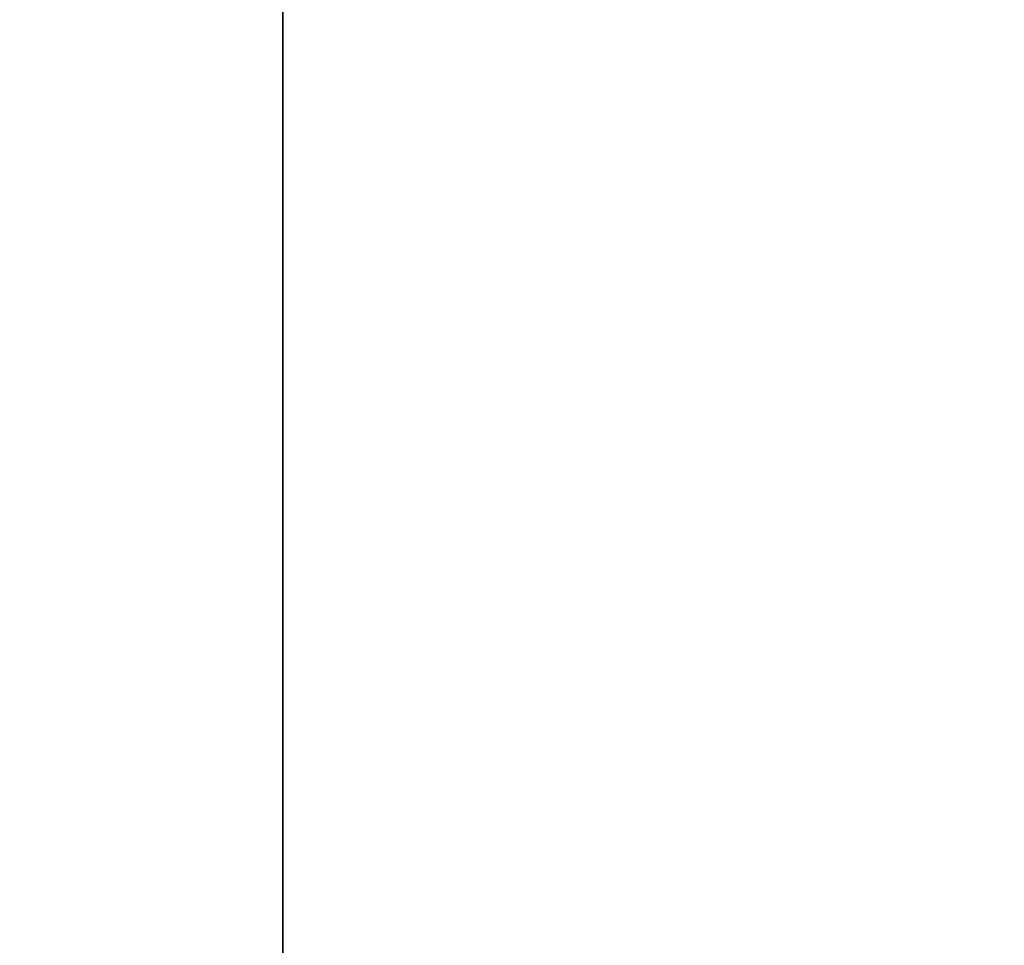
# Model space of a CAD drawing. Header units: millimetres. Extents: x 549 to 1049, y -22 to 79.
# Tile 83 of 127: x 664.6415 to 664.642116, y 47.986445 to 47.987024. Entities that reach past the tile are written whole.
import ezdxf

# ---------------------------------------------------------------- set-up
doc = ezdxf.new("R2010")
doc.units = ezdxf.units.MM
doc.header["$LTSCALE"] = 41.718519
doc.layers.add('34', color=7, linetype='CONTINUOUS')
doc.layers.add('35', color=7, linetype='CONTINUOUS')

msp = doc.modelspace()

# ---------------------------------------------------------------- linework, layer by layer
at = {"layer": '34', "color": 44, "linetype": 'Continuous', "true_color": 0x8c7500}
for points in [[(664.86209543, 77.39743011, 131.82690881), (658.10055307, -22.00256989, 136.2806055), (658.10055307, 77.39743011, 136.2806055), (664.86209543, 77.39743011, 131.82690881)], [(664.86209543, -22.00256989, 131.82690881), (658.10055307, -22.00256989, 136.2806055), (664.86209543, 77.39743011, 131.82690881), (664.86209543, -22.00256989, 131.82690881)]]:
    msp.add_3dface(points, dxfattribs=at)
at = {"layer": '35', "color": 44, "linetype": 'Continuous', "true_color": 0x8c7500}
for points in [[(657.88478095, -22.00256989, 549.18261635), (664.64166484, -22.00256989, 553.64337743), (657.88478095, 77.39743011, 549.18261635), (657.88478095, -22.00256989, 549.18261635)], [(657.88478095, 77.39743011, 549.18261635), (664.64166484, -22.00256989, 553.64337743), (664.64166484, 77.39743011, 553.64337743), (657.88478095, 77.39743011, 549.18261635)], [(664.64166484, 77.39743011, 553.64337743), (671.5394531, -22.00256989, 557.88299846), (671.5394531, 77.39743011, 557.88299846), (664.64166484, 77.39743011, 553.64337743)], [(664.64166484, -22.00256989, 553.64337743), (671.5394531, -22.00256989, 557.88299846), (664.64166484, 77.39743011, 553.64337743), (664.64166484, -22.00256989, 553.64337743)]]:
    msp.add_3dface(points, dxfattribs=at)

doc.saveas('drawing.dxf')
